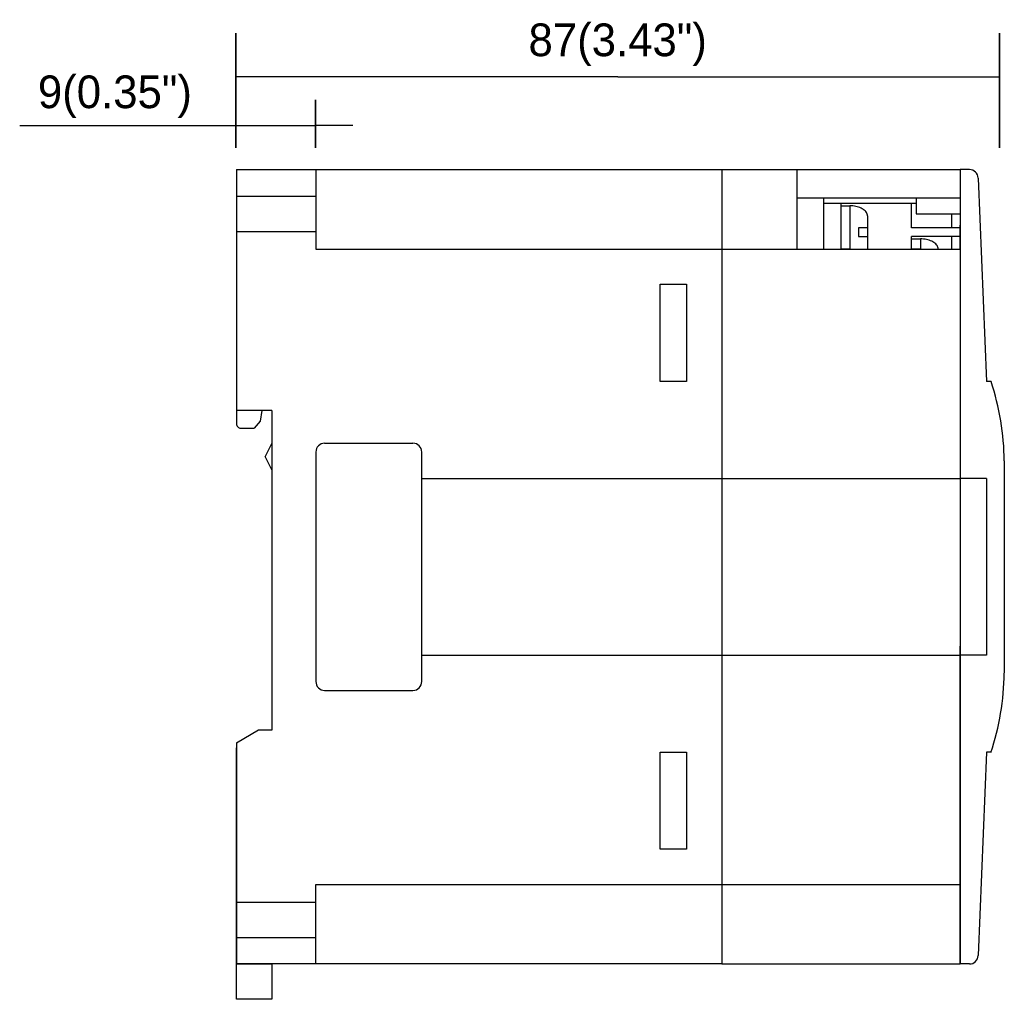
# Model space of a CAD drawing. Extents: x 18 to 322, y 63 to 277.
# Tile 1 of 3: x 18 to 129, y 166 to 277. Entities that reach past the tile are written whole.
import ezdxf
from ezdxf.enums import TextEntityAlignment as Align

# ---------------------------------------------------------------- set-up
doc = ezdxf.new("R2010")
doc.units = 0
doc.layers.get('0').update_dxf_attribs({"linetype": 'CONTINUOUS'})
doc.layers.add('1', color=7, linetype='CONTINUOUS')
doc.layers.add('寸法', color=7, linetype='CONTINUOUS')
doc.styles.add('_寸法', font='txt')

msp = doc.modelspace()

# ---------------------------------------------------------------- linework, layer by layer
at = {"color": 7, "linetype": 'CONTINUOUS'}
for p, q in [((42.05, 260.5), (97.05, 260.5)), ((42.05, 260.5), (42.05, 233.2)), ((51.05, 260.5), (51.05, 251.5)), ((97.05, 260.5), (124.05, 260.5)), ((97.05, 260.5), (97.05, 170.5)), ((105.55, 260.5), (105.55, 251.5)), ((124.05, 260.5), (124.05, 228.5)), ((125.0908, 260.5), (124.05, 260.5)), ((124.05, 260.5), (124.05, 170.5)), ((126.09, 259.5417), (127.05, 236.5)), ((42.05, 257.5), (51.05, 257.5)), ((105.55, 257.3), (124.05, 257.3)), ((108.55, 257.3), (108.55, 251.5)), ((119.05, 257.3), (119.05, 255.5)), ((119.05, 255.5), (124.05, 255.5)), ((123.05, 255.5), (123.05, 253.9)), ((42.05, 253.5), (51.05, 253.5)), ((124.05, 251.5), (124.05, 254.2097)), ((123.05, 252.9), (123.05, 251.5)), ((51.05, 251.5), (97.05, 251.5)), ((97.05, 251.5), (124.05, 251.5)), ((90.05, 236.5), (90.05, 247.5)), ((90.05, 247.5), (93.05, 247.5)), ((93.05, 247.5), (93.05, 236.5)), ((93.05, 236.5), (90.05, 236.5)), ((127.55, 236.5), (127.05, 236.5)), ((42.05, 233.2), (42.05, 231.7)), ((46.05, 233.2), (42.05, 233.2)), ((44.95, 233.2), (44.75, 232)), ((46.05, 233.2), (46.05, 219)), ((42.55, 231.2), (44.05, 231.2)), ((44.75, 232), (44.05, 231.2)), ((46.05, 229.5), (45.3, 228)), ((52.05, 229.5), (62.05, 229.5)), ((46.05, 226.5), (45.3, 228)), ((51.05, 228.5), (51.05, 202.5)), ((63.05, 202.5), (63.05, 228.5)), ((124.05, 228.5), (124.05, 170.5)), ((124.05, 226.5), (124.05, 206.5)), ((129.05, 227.5), (129.05, 203.5)), ((63.05, 225.5), (97.05, 225.5)), ((97.05, 225.5), (124.05, 225.5)), ((127.05, 225.5), (124.05, 225.5)), ((127.05, 225.5), (127.05, 205.5)), ((46.05, 219), (46.05, 218)), ((46.05, 218), (46.05, 213)), ((46.05, 213), (46.05, 212)), ((46.05, 212), (46.05, 197)), ((124.05, 170.5), (124.05, 206.5)), ((63.05, 205.5), (97.05, 205.5)), ((97.05, 205.5), (124.05, 205.5)), ((127.05, 205.5), (124.05, 205.5)), ((52.05, 201.5), (62.05, 201.5)), ((44.55, 197), (42.05, 195.5)), ((46.05, 197), (44.55, 197)), ((42.05, 195.56), (42.05, 170.5)), ((42.05, 170.5), (42.05, 195)), ((90.05, 183.5), (90.05, 194.5)), ((90.05, 194.5), (93.05, 194.5)), ((93.05, 194.5), (93.05, 183.5)), ((127.05, 194.5), (126.09, 171.4584)), ((127.55, 194.5), (127.05, 194.5)), ((93.05, 183.5), (90.05, 183.5)), ((51.05, 179.5), (97.05, 179.5)), ((51.05, 170.5), (51.05, 179.5)), ((97.05, 179.5), (124.05, 179.5)), ((42.05, 177.5), (51.05, 177.5)), ((42.05, 173.5), (51.05, 173.5)), ((97.05, 170.5), (42.05, 170.5)), ((97.05, 170.5), (124.05, 170.5)), ((125.0908, 170.5), (124.05, 170.5))]:
    msp.add_line(p, q, dxfattribs=at)
for centre, radius, start, end in [((125.090787, 259.499987), 1.000013, 2.30072027, 89.99926946), ((99.052052, 227.125343), 30.000349, 0.70010034, 18.19989402), ((42.549994, 231.699994), 0.499994, 179.99927253, 270.00072747), ((52.050006, 228.499994), 1.000006, 90.00034844, 179.99965156), ((62.049994, 228.499994), 1.000006, 0.00034844, 89.99965156), ((99.052051, 203.87466), 30.00035, 341.70009911, 359.19989279), ((52.050006, 202.500006), 1.000006, 180.00034844, 269.99965156), ((62.049994, 202.500006), 1.000006, 270.00034844, 359.99965156), ((125.090808, 171.499991), 0.999892, 269.89954375, 357.6004597)]:
    msp.add_arc(centre, radius, start, end, dxfattribs=at)
at = {"layer": '1', "color": 7, "linetype": 'CONTINUOUS'}
for p, q in [((119.05, 256.65), (108.55, 256.65)), ((110.55, 251.5), (110.55, 256.65)), ((118.55, 253.9), (118.55, 256.65)), ((110.55, 251.5), (110.55, 256.4)), ((110.55, 256.4), (111.55, 256.4)), ((111.7243, 256.3956), (111.55, 256.4)), ((111.55, 256.4), (111.55, 251.5)), ((111.8973, 256.3825), (111.7243, 256.3956)), ((112.0676, 256.3608), (111.8973, 256.3825)), ((112.234, 256.3307), (112.0676, 256.3608)), ((112.3952, 256.2922), (112.234, 256.3307)), ((112.55, 256.246), (112.3952, 256.2922)), ((112.6972, 256.192), (112.55, 256.246)), ((112.8356, 256.131), (112.6972, 256.192)), ((112.9642, 256.0632), (112.8356, 256.131)), ((113.0821, 255.9892), (112.9642, 256.0632)), ((113.1883, 255.9096), (113.0821, 255.9892)), ((113.2821, 255.825), (113.1883, 255.9096)), ((113.3626, 255.736), (113.2821, 255.825)), ((113.4294, 255.6433), (113.3626, 255.736)), ((113.4819, 255.5476), (113.4294, 255.6433)), ((113.5196, 255.4497), (113.4819, 255.5476)), ((113.5424, 255.3502), (113.5196, 255.4497)), ((113.55, 255.25), (113.5424, 255.3502)), ((113.55, 255.25), (113.55, 251.55)), ((112.55, 253.9), (112.55, 252.9)), ((113.55, 253.9), (112.55, 253.9)), ((124.05, 253.9), (118.55, 253.9)), ((112.55, 252.9), (113.55, 252.9)), ((118.55, 251.5), (118.55, 252.9)), ((124.05, 252.9), (118.55, 252.9)), ((118.55, 251.5), (118.55, 252.65)), ((118.55, 252.65), (119.55, 252.65)), ((119.7243, 252.6456), (119.55, 252.65)), ((119.55, 252.65), (119.55, 251.5)), ((119.8973, 252.6325), (119.7243, 252.6456)), ((120.0676, 252.6108), (119.8973, 252.6325)), ((120.234, 252.5807), (120.0676, 252.6108)), ((120.3952, 252.5422), (120.234, 252.5807)), ((120.55, 252.496), (120.3952, 252.5422)), ((120.6972, 252.442), (120.55, 252.496)), ((120.8356, 252.381), (120.6972, 252.442)), ((120.9642, 252.3132), (120.8356, 252.381)), ((121.0821, 252.2392), (120.9642, 252.3132)), ((121.1883, 252.1596), (121.0821, 252.2392)), ((121.2821, 252.075), (121.1883, 252.1596)), ((111.55, 251.5), (110.55, 251.5)), ((119.55, 251.5), (118.55, 251.5)), ((121.3626, 251.986), (121.2821, 252.075)), ((121.4294, 251.8933), (121.3626, 251.986)), ((121.4819, 251.7976), (121.4294, 251.8933)), ((121.5196, 251.6997), (121.4819, 251.7976)), ((121.5424, 251.6002), (121.5196, 251.6997)), ((121.55, 251.5), (121.5424, 251.6002)), ((42.05, 166.5), (42.05, 170.5)), ((42.05, 170.5), (46.05, 170.5)), ((46.05, 170.5), (46.05, 166.5)), ((46.05, 166.5), (42.05, 166.5))]:
    msp.add_line(p, q, dxfattribs=at)
at = {"layer": '寸法', "color": 7, "linetype": 'CONTINUOUS'}
for p, q in [((42, 275.938889), (42, 262.969444)), ((42, 262.969444), (42, 275.938889)), ((128.5, 275.938889), (128.5, 262.969444)), ((128.5, 262.969444), (128.5, 275.938889)), ((85.25, 271), (42, 271)), ((42, 270.438889), (42, 262.969444)), ((42, 262.969444), (42, 270.438889)), ((85.25, 271), (128.5, 271)), ((51, 268.387781), (51, 262.969444)), ((51, 262.969444), (51, 268.387781)), ((17.500735, 265.5), (51, 265.5)), ((55.23164, 265.5), (51, 265.5))]:
    msp.add_line(p, q, dxfattribs=at)

# ---------------------------------------------------------------- texts
at = {"layer": '寸法', "color": 7, "style": '_寸法'}
for s, p in [('87(3.43")', (85.25, 275.198056)), ('9(0.35")', (28.288774, 269.30817))]:
    msp.add_text(s, height=3.704167, dxfattribs=at).set_placement(p, align=Align.MIDDLE_CENTER)

doc.saveas('drawing.dxf')
